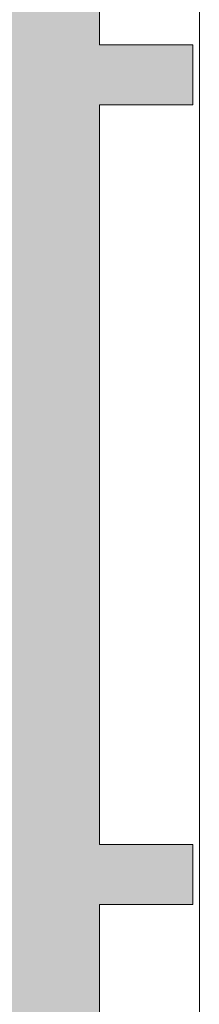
# Model space of a CAD drawing. Header units: millimetres. Extents: x -65 to 293624, y -1905 to 31061.
# Tile 128 of 256: x 63296 to 63431, y 20282 to 21020. Entities that reach past the tile are written whole.
import ezdxf

# ---------------------------------------------------------------- set-up
doc = ezdxf.new("R2010")
doc.units = ezdxf.units.MM
doc.header["$MEASUREMENT"] = 0
doc.layers.add('1245 Sisehoovi varjestus.AR', color=7, linetype='Continuous')
doc.layers.add('1253 Terrassipostid.AR', color=7, linetype='Continuous')

# ---------------------------------------------------------------- blocks, each defined once
blk = doc.blocks.new('Section Element_20_2', base_point=(-38239.04, 12361.43))
at = {"layer": '1253 Terrassipostid.AR', "color": 7, "linetype": 'Continuous', "lineweight": 13}
blk.add_line((63430.59, 16346.43), (63430.59, 21712.37), dxfattribs=at)
blk = doc.blocks.new('Section Element_396_2', base_point=(-38239.04, 12361.43))
at = {"layer": '1245 Sisehoovi varjestus.AR', "linetype": 'Continuous', "lineweight": 0, "true_color": 0x000000}
blk.add_hatch(color=178, dxfattribs=at).paths.add_polyline_path([(63355.59, 20356.43), (63425.59, 20356.43), (63425.59, 20401.43), (63355.59, 20401.43)])
at = {"layer": '1245 Sisehoovi varjestus.AR', "color": 7, "linetype": 'Continuous', "lineweight": 15}
for p, q in [((63425.59, 20401.43), (63355.59, 20401.43)), ((63425.59, 20401.43), (63425.59, 20356.43)), ((63425.59, 20356.43), (63355.59, 20356.43))]:
    blk.add_line(p, q, dxfattribs=at)
blk = doc.blocks.new('Section Element_397_2', base_point=(-38239.04, 12361.43))
at = {"layer": '1245 Sisehoovi varjestus.AR', "linetype": 'Continuous', "lineweight": 0, "true_color": 0x000000}
blk.add_hatch(color=178, dxfattribs=at).paths.add_polyline_path([(63355.59, 20956.43), (63425.59, 20956.43), (63425.59, 21001.43), (63355.59, 21001.43)])
at = {"layer": '1245 Sisehoovi varjestus.AR', "color": 7, "linetype": 'Continuous', "lineweight": 15}
for p, q in [((63425.59, 21001.43), (63355.59, 21001.43)), ((63425.59, 21001.43), (63425.59, 20956.43)), ((63425.59, 20956.43), (63355.59, 20956.43))]:
    blk.add_line(p, q, dxfattribs=at)
blk = doc.blocks.new('Section Element_1031_2', base_point=(-38239.04, 12361.43))
at = {"layer": '1245 Sisehoovi varjestus.AR', "linetype": 'Continuous', "lineweight": 0, "true_color": 0x000000}
blk.add_hatch(color=178, dxfattribs=at).paths.add_polyline_path([(63285.59, 19956.43), (63355.59, 19956.43), (63355.59, 22040.26), (63285.59, 22040.26)])
at = {"layer": '1245 Sisehoovi varjestus.AR', "color": 7, "linetype": 'Continuous', "lineweight": 15}
for p, q in [((63355.59, 21556.43), (63355.59, 21001.43)), ((63355.59, 20956.43), (63355.59, 20401.43)), ((63355.59, 20356.43), (63355.59, 19956.43))]:
    blk.add_line(p, q, dxfattribs=at)

msp = doc.modelspace()

# ---------------------------------------------------------------- block references
at = {"layer": '1245 Sisehoovi varjestus.AR', "lineweight": 0}
for name in ['Section Element_1031_2', 'Section Element_397_2', 'Section Element_396_2']:
    msp.add_blockref(name, (-38239.04, 12361.43), dxfattribs=at)
at = {"layer": '1253 Terrassipostid.AR', "lineweight": 0}
msp.add_blockref('Section Element_20_2', (-38239.04, 12361.43), dxfattribs=at)

doc.saveas('drawing.dxf')
